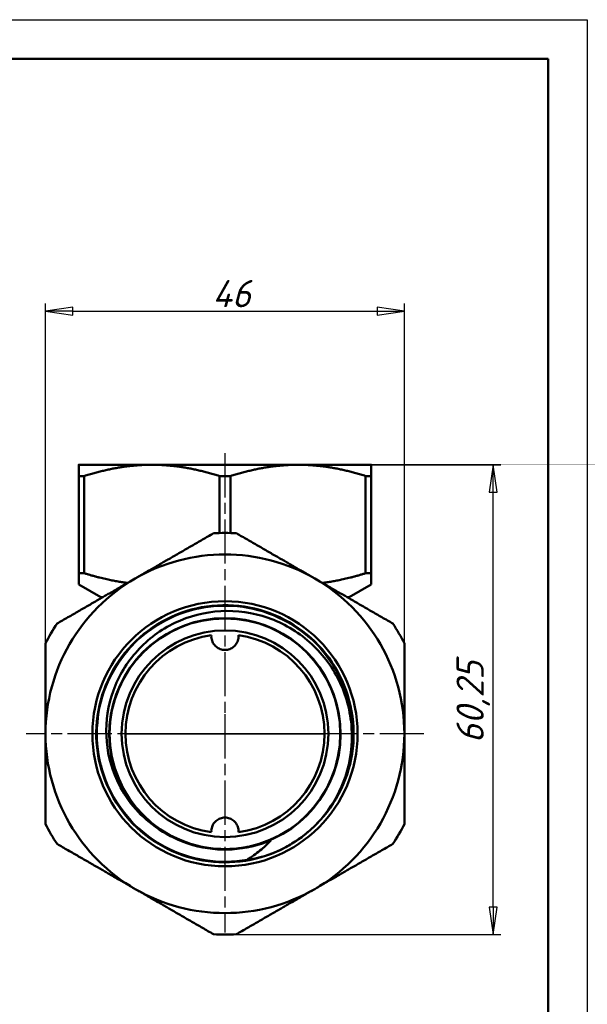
# Model space of a CAD drawing. Header units: millimetres. Extents: x -127 to 748, y -69 to 356.
# Tile 15 of 16: x 137 to 210, y 171 to 297. Entities that reach past the tile are written whole.
import ezdxf

# ---------------------------------------------------------------- set-up
doc = ezdxf.new("R2010")
doc.units = ezdxf.units.MM
doc.linetypes.add('CHAIN', pattern=[0.7087, 0.4724, -0.0591, 0.1181, -0.0591])
for name, color, linetype, lineweight in [('Видимые тонкие (ГОСТ)', 7, 'Continuous', 35), ('Видимый контур (ГОСТ)', 7, 'Continuous', 50), ('Кромка (ГОСТ)', 7, 'Continuous', 50), ('Маркер центра (ГОСТ)', 7, 'Continuous', 25), ('Размер (ГОСТ)', 7, 'Continuous', 25)]:
    doc.layers.add(name, color=color, linetype=linetype, lineweight=lineweight)
doc.styles.add('Обычный текст (ГОСТ)', font='GOST Common Italic.ttf')
doc.dimstyles.new('Обычный (ГОСТ)', dxfattribs={"dimtxt": 3.5, "dimasz": 3.5, "dimexe": 1, "dimexo": 0, "dimgap": 0.5, "dimtad": 1, "dimrnd": 1e-08, "dimtxsty": 'Обычный текст (ГОСТ)', "dimblk": 'Filled-1', "dimcen": 0.09, "dimdle": 15, "dimclrd": 256, "dimclre": 256, "dimclrt": 256, "dimazin": 2, "dimtfac": 0.714286, "dimtdec": 3, "dimtmove": 0, "dimatfit": 3, "dimfxl": 1, "dimtolj": 1, "dimlwd": 25, "dimlwe": 25, "dimarcsym": 0})

# ---------------------------------------------------------------- blocks, each defined once
blk = doc.blocks.new('Рамки ГОСТ_ граница 297x210')
at = {"layer": 'Кромка (ГОСТ)', "lineweight": 25}
for p, q in [((0, 297), (210, 297)), ((210, 297), (210, 0))]:
    blk.add_line(p, q, dxfattribs=at)
at = {"layer": 'Кромка (ГОСТ)'}
for p, q in [((205, 292), (20, 292)), ((205, 5), (205, 292))]:
    blk.add_line(p, q, dxfattribs=at)
blk = doc.blocks.new('Filled-1')
at = {"color": 0}
for p, q in [((0, 0), (-1, 0.143)), ((-1, 0.143), (-1, -0.143)), ((-1, 0), (0, 0)), ((-1, -0.143), (0, 0))]:
    blk.add_line(p, q, dxfattribs=at)
at = {"color": 0, "flags": 128}
blk.add_lwpolyline([(-1, -0.143), (0, 0), (-1, 0.143), (-1, -0.143)], dxfattribs=at)
at = {"color": 0}
blk.add_solid([(-1, -0.143), (0, 0), (-1, 0.143), (-1, -0.143)], dxfattribs=at)
blk = doc.blocks.new('*D11')
at = {"layer": 'Defpoints', "color": 0, "linetype": 'Continuous', "transparency": 16777216}
for p in [(172.93, 239.92), (197.93, 239.92), (163.56, 179.67)]:
    blk.add_point(p, dxfattribs=at)
at = {"layer": 'Размер (ГОСТ)', "linetype": 'Continuous', "lineweight": 25, "transparency": 16777216}
for p, q in [((172.93, 239.92), (198.93, 239.92)), ((197.93, 183.17), (197.93, 236.42)), ((163.56, 179.67), (198.93, 179.67))]:
    blk.add_line(p, q, dxfattribs=at)
at = {"layer": 'Размер (ГОСТ)', "linetype": 'Continuous', "lineweight": 25, "transparency": 16777216, "xscale": 3.5, "yscale": 3.5, "zscale": 3.5}
for p, rotation in [((197.93, 239.92), 90), ((197.93, 179.67), 270)]:
    blk.add_blockref('Filled-1', p, dxfattribs=dict(at, rotation=rotation))
at = {"layer": 'Размер (ГОСТ)', "linetype": 'Continuous', "lineweight": 25, "transparency": 16777216, "insert": (193.23, 204.2), "char_height": 3.5, "attachment_point": 1, "rotation": 90, "style": 'Обычный текст (ГОСТ)'}
blk.add_mtext('\\A1;60,25', dxfattribs=at)
blk = doc.blocks.new('*D14')
at = {"layer": 'Defpoints', "color": 0, "linetype": 'Continuous', "transparency": 16777216}
for p in [(186.56, 259.62), (140.56, 217), (186.56, 217)]:
    blk.add_point(p, dxfattribs=at)
at = {"layer": 'Размер (ГОСТ)', "linetype": 'Continuous', "lineweight": 25, "transparency": 16777216}
for p, q in [((140.56, 217), (140.56, 260.62)), ((186.56, 217), (186.56, 260.62)), ((144.06, 259.62), (183.06, 259.62))]:
    blk.add_line(p, q, dxfattribs=at)
at = {"layer": 'Размер (ГОСТ)', "linetype": 'Continuous', "lineweight": 25, "transparency": 16777216, "xscale": 3.5, "yscale": 3.5, "zscale": 3.5, "rotation": 180}
blk.add_blockref('Filled-1', (140.56, 259.62), dxfattribs=at)
at = {"layer": 'Размер (ГОСТ)', "linetype": 'Continuous', "lineweight": 25, "transparency": 16777216, "xscale": 3.5, "yscale": 3.5, "zscale": 3.5}
blk.add_blockref('Filled-1', (186.56, 259.62), dxfattribs=at)
at = {"layer": 'Размер (ГОСТ)', "linetype": 'Continuous', "lineweight": 25, "transparency": 16777216, "insert": (161.93, 263.62), "char_height": 3.5, "attachment_point": 1, "style": 'Обычный текст (ГОСТ)'}
blk.add_mtext('\\A1;46', dxfattribs=at)

msp = doc.modelspace()

# ---------------------------------------------------------------- linework, layer by layer
at = {"layer": 'Видимые тонкие (ГОСТ)'}
msp.add_line((150.805, 205.429), (176.305, 205.429), dxfattribs=at)
for points, knots in [([(166.438, 189.291), (162.852, 188.65), (159.056, 189.249), (155.843, 190.964), (152.63, 192.678), (150.019, 195.496), (148.555, 198.83), (147.091, 202.163), (146.782, 205.99), (147.692, 209.515), (148.602, 213.038), (150.724, 216.237), (153.618, 218.444), (156.51, 220.651), (160.154, 221.853), (163.792, 221.8), (167.429, 221.748), (171.036, 220.441), (173.863, 218.153), (176.689, 215.866), (178.718, 212.611), (179.527, 209.066), (180.216, 206.053), (180.019, 202.846), (178.99, 199.932)], [2.9647387, 2.9647387, 2.9647387, 2.9647387, 3.6317309, 3.6317309, 3.6317309, 4.2985147, 4.2985147, 4.2985147, 4.9650938, 4.9650938, 4.9650938, 5.6314723, 5.6314723, 5.6314723, 6.2976538, 6.2976538, 6.2976538, 6.9636422, 6.9636422, 6.9636422, 7.6294414, 7.6294414, 7.6294414, 8.1954881, 8.1954881, 8.1954881, 8.1954881]), ([(169.429, 191.72), (166.307, 190.381), (162.721, 190.154), (159.456, 191.089), (157.724, 191.584), (156.089, 192.404), (154.646, 193.48)], [2.7365121, 2.7365121, 2.7365121, 2.7365121, 3.4202367, 3.4202367, 3.4202367, 3.782671, 3.782671, 3.782671, 3.782671])]:
    msp.add_open_spline(points, degree=3, knots=knots, dxfattribs=at)
at = {"layer": 'Видимый контур (ГОСТ)'}
for p, q in [((154.18, 239.919), (144.805, 239.919)), ((172.93, 239.919), (154.18, 239.919)), ((182.305, 239.919), (172.93, 239.919)), ((144.805, 238.475), (145.52, 238.475)), ((144.805, 238.475), (144.805, 226.007)), ((145.52, 238.475), (145.52, 226.007)), ((162.84, 238.475), (164.27, 238.475)), ((162.84, 238.475), (162.84, 231.159)), ((164.27, 238.475), (164.27, 231.159)), ((181.59, 238.475), (182.305, 238.475)), ((181.59, 238.475), (181.59, 226.007)), ((182.305, 238.475), (182.305, 226.007)), ((145.52, 226.007), (144.805, 226.007)), ((144.805, 224.564), (144.805, 226.007)), ((182.305, 226.007), (181.59, 226.007)), ((182.305, 226.007), (182.305, 224.564)), ((147.655, 222.919), (144.805, 224.564)), ((179.455, 222.919), (182.305, 224.564)), ((147.655, 222.919), (147.866, 222.919)), ((147.655, 222.919), (147.655, 222.797)), ((179.244, 222.919), (179.455, 222.919)), ((179.455, 222.919), (179.455, 222.797))]:
    msp.add_line(p, q, dxfattribs=at)
for radius in [17, 14.788, 14.788, 13.25]:
    msp.add_circle((163.555, 205.419), radius, dxfattribs=at)
for radius, start, end in [(25.75, 86.72135, 93.27865), (23, 60, 120), (23, 120, 180), (23, 0, 60), (14.828, 289.66027, 250.66759), (25.75, 146.72135, 153.27865), (25.75, 26.72135, 33.27865), (12.75, 97.86709, 262.13291), (12.75, 277.86709, 82.13291), (23, 180, 240), (23, 300, 0), (25.75, 206.72135, 213.27865), (25.75, 326.72135, 333.27865), (16.5, 298.28601, 301.31061), (23, 240, 300), (25.75, 266.72135, 273.27865)]:
    msp.add_arc((163.555, 205.419), radius, start, end, dxfattribs=at)
for points, weights in [([(144.805, 238.475), (144.805, 239.919), (144.805, 239.919)], [1.01127330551, 1.03860075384, 1]), ([(154.18, 239.919), (150.121, 239.919), (145.52, 238.475)], [1, 1.03860075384, 1.01127330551]), ([(162.84, 238.475), (158.24, 239.919), (154.18, 239.919)], [1.01127330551, 1.03860075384, 1]), ([(172.93, 239.919), (168.871, 239.919), (164.27, 238.475)], [1, 1.03860075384, 1.01127330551]), ([(181.59, 238.475), (176.99, 239.919), (172.93, 239.919)], [1.01127330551, 1.03860075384, 1]), ([(182.305, 239.919), (182.305, 239.919), (182.305, 238.475)], [1, 1.03860075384, 1.01127330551]), ([(152.055, 225.337), (156.786, 228.069), (162.082, 231.126)], [1, 1.03740226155, 1.01549453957]), ([(165.028, 231.126), (170.324, 228.069), (175.055, 225.337)], [1.01549453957, 1.03740226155, 1]), ([(142.028, 219.548), (147.324, 222.606), (152.055, 225.337)], [1.01549453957, 1.03740226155, 1]), ([(145.52, 226.007), (148.438, 225.092), (151.059, 224.762)], [1.0221815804, 1.06436951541, 1.0804394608]), ([(175.055, 225.337), (179.786, 222.606), (185.082, 219.548)], [1, 1.03740226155, 1.01549453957]), ([(176.051, 224.762), (178.673, 225.092), (181.59, 226.007)], [1.0804394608, 1.06436951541, 1.0221815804]), ([(140.555, 205.419), (140.555, 210.881), (140.555, 216.997)], [1, 1.03740226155, 1.01549453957]), ([(186.555, 216.997), (186.555, 210.881), (186.555, 205.419)], [1.01549453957, 1.03740226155, 1]), ([(140.555, 193.84), (140.555, 199.956), (140.555, 205.419)], [1.01549453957, 1.03740226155, 1]), ([(186.555, 205.419), (186.555, 199.956), (186.555, 193.84)], [1, 1.03740226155, 1.01549453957]), ([(152.055, 185.5), (147.324, 188.231), (142.028, 191.289)], [1, 1.03740226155, 1.01549453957]), ([(185.082, 191.289), (179.786, 188.231), (175.055, 185.5)], [1.01549453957, 1.03740226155, 1]), ([(162.082, 179.711), (156.786, 182.769), (152.055, 185.5)], [1.01549453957, 1.03740226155, 1]), ([(175.055, 185.5), (170.324, 182.769), (165.028, 179.711)], [1, 1.03740226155, 1.01549453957])]:
    msp.add_rational_spline(points, weights, degree=2, dxfattribs=at)
for points, knots in [([(171.374, 190.889), (168.15, 189.154), (164.338, 188.535), (160.73, 189.162), (157.124, 189.789), (153.745, 191.656), (151.295, 194.376), (148.846, 197.095), (147.341, 200.649), (147.093, 204.3), (146.845, 207.95), (147.855, 211.674), (149.912, 214.699), (151.969, 217.722), (155.06, 220.029), (158.545, 221.139), (162.028, 222.25), (165.883, 222.158), (169.309, 220.883), (172.735, 219.608), (175.711, 217.159), (177.622, 214.043), (179.532, 210.928), (180.364, 207.166), (179.947, 203.535), (179.53, 199.906), (177.867, 196.432), (175.302, 193.831), (174.352, 192.869), (173.282, 192.029), (172.127, 191.328)], [2.6479087, 2.6479087, 2.6479087, 2.6479087, 3.3136619, 3.3136619, 3.3136619, 3.9792085, 3.9792085, 3.9792085, 4.6445523, 4.6445523, 4.6445523, 5.3096971, 5.3096971, 5.3096971, 5.9746467, 5.9746467, 5.9746467, 6.6394049, 6.6394049, 6.6394049, 7.3039756, 7.3039756, 7.3039756, 7.9683624, 7.9683624, 7.9683624, 8.6325691, 8.6325691, 8.6325691, 8.8783047, 8.8783047, 8.8783047, 8.8783047]), ([(154.641, 193.473), (153.584, 194.226), (152.629, 195.113), (150.968, 197.118), (150.27, 198.227), (148.898, 201.204), (148.432, 203.139), (148.265, 207.096), (148.571, 209.08), (149.929, 212.836), (150.975, 214.57), (153.681, 217.554), (155.32, 218.772), (158.987, 220.52), (160.982, 221.028), (165.072, 221.255), (167.128, 220.965), (171.03, 219.61), (172.837, 218.553), (175.958, 215.796), (177.238, 214.118), (179.094, 210.352), (179.646, 208.298), (179.935, 204.075), (179.663, 201.948), (178.992, 199.932)], [-6.9328416, -6.9328416, -6.9328416, -6.9328416, -6.5427091, -6.5427091, -6.1503261, -6.1503261, -5.5577591, -5.5577591, -4.9601975, -4.9601975, -4.357642, -4.357642, -3.7500936, -3.7500936, -3.1375532, -3.1375532, -2.5200215, -2.5200215, -1.8974996, -1.8974996, -1.2699881, -1.2699881, -0.6374879, -0.6374879, 0, 0, 0, 0]), ([(161.81, 218.049), (161.8, 217.921), (161.805, 217.794), (161.822, 217.674), (161.85, 217.475), (161.917, 217.268), (162.123, 216.891), (162.263, 216.721), (162.565, 216.462), (162.748, 216.351), (163.144, 216.205), (163.356, 216.169), (163.555, 216.169)], [-0.03790479, -0.03790479, -0.03790479, -0.03790479, 0, 0, 0, 0.06214018, 0.06214018, 0.12428037, 0.12428037, 0.18391973, 0.18391973, 0.24355909, 0.24355909, 0.24355909, 0.24355909]), ([(163.555, 216.169), (163.754, 216.169), (163.967, 216.205), (164.362, 216.351), (164.545, 216.462), (164.848, 216.721), (164.988, 216.891), (165.194, 217.268), (165.26, 217.475), (165.305, 217.794), (165.31, 217.921), (165.3, 218.049)], [0.24355909, 0.24355909, 0.24355909, 0.24355909, 0.30319844, 0.30319844, 0.3628378, 0.3628378, 0.42497799, 0.42497799, 0.48711817, 0.48711817, 0.52502297, 0.52502297, 0.52502297, 0.52502297]), ([(178.992, 199.932), (178.408, 198.175), (177.517, 196.53), (175.188, 193.583), (173.752, 192.31), (172.13, 191.322)], [-1.1258846, -1.1258846, -1.1258846, -1.1258846, -0.5700121, -0.5700121, 0, 0, 0, 0]), ([(163.555, 194.669), (163.356, 194.669), (163.144, 194.633), (162.748, 194.486), (162.565, 194.375), (162.263, 194.116), (162.123, 193.946), (161.917, 193.569), (161.85, 193.362), (161.805, 193.043), (161.8, 192.916), (161.81, 192.789)], [0.24355909, 0.24355909, 0.24355909, 0.24355909, 0.30319844, 0.30319844, 0.3628378, 0.3628378, 0.42497799, 0.42497799, 0.48711817, 0.48711817, 0.52502297, 0.52502297, 0.52502297, 0.52502297]), ([(165.3, 192.789), (165.31, 192.916), (165.305, 193.043), (165.288, 193.164), (165.26, 193.362), (165.194, 193.569), (164.988, 193.946), (164.848, 194.116), (164.545, 194.375), (164.362, 194.486), (163.967, 194.633), (163.754, 194.669), (163.555, 194.669)], [-0.03790479, -0.03790479, -0.03790479, -0.03790479, 0, 0, 0, 0.06214018, 0.06214018, 0.12428037, 0.12428037, 0.18391973, 0.18391973, 0.24355909, 0.24355909, 0.24355909, 0.24355909]), ([(158.646, 191.427), (158.804, 191.375), (158.965, 191.324), (160.586, 190.844), (162.084, 190.626), (163.597, 190.631)], [0.20332295, 0.20332295, 0.20332295, 0.20332295, 0.23357322, 0.23357322, 0.49749848, 0.49749848, 0.49749848, 0.49749848]), ([(163.597, 190.631), (165.11, 190.635), (166.607, 190.861), (168.225, 191.35), (168.387, 191.402), (168.544, 191.455)], [0, 0, 0, 0, 0.45385532, 0.45385532, 0.50596348, 0.50596348, 0.50596348, 0.50596348]), ([(171.374, 190.889), (169.301, 189.776), (167.549, 189.427), (166.723, 189.292), (166.566, 189.274), (166.472, 189.272), (166.454, 189.272), (166.439, 189.275), (166.436, 189.275), (166.432, 189.277), (166.431, 189.278), (166.43, 189.279), (166.429, 189.279), (166.429, 189.28), (166.429, 189.28), (166.428, 189.281), (166.429, 189.282), (166.429, 189.283), (166.43, 189.284), (166.432, 189.287), (166.434, 189.289), (166.438, 189.291)], [-0.11145655, -0.11145655, -0.11145655, -0.11145655, -0.03439743, -0.03439743, -0.0089669, -0.0089669, -0.00425692, -0.00425692, -0.00295011, -0.00295011, -0.00241886, -0.00241886, -0.00211815, -0.00211815, -0.00186981, -0.00186981, -0.00158914, -0.00158914, -0.00115033, -0.00115033, 0, 0, 0, 0]), ([(166.438, 189.291), (166.997, 189.637), (167.534, 190.017), (168.533, 190.831), (168.997, 191.261), (169.429, 191.72)], [-0.39583483, -0.39583483, -0.39583483, -0.39583483, -0.19411851, -0.19411851, 0, 0, 0, 0]), ([(169.429, 191.72), (169.43, 191.721), (169.432, 191.723), (169.433, 191.725), (169.434, 191.727), (169.435, 191.729), (169.435, 191.729), (169.435, 191.731), (169.435, 191.731), (169.434, 191.732), (169.434, 191.732), (169.433, 191.733), (169.432, 191.734), (169.429, 191.735), (169.427, 191.735), (169.416, 191.735), (169.403, 191.733), (169.342, 191.72), (169.267, 191.696), (169.016, 191.613), (168.803, 191.539), (168.544, 191.455)], [-0.82677812, -0.82677812, -0.82677812, -0.82677812, -0.8199137, -0.8199137, -0.81477475, -0.81477475, -0.81184108, -0.81184108, -0.80957221, -0.80957221, -0.80712024, -0.80712024, -0.8034675, -0.8034675, -0.79642858, -0.79642858, -0.76736631, -0.76736631, -0.67846223, -0.67846223, -0.52480818, -0.52480818, -0.52480818, -0.52480818])]:
    msp.add_open_spline(points, degree=3, knots=knots, dxfattribs=at)
msp.add_open_spline([(158.646, 191.427), (157.218, 191.908), (155.872, 192.597), (154.641, 193.473)], degree=3, dxfattribs=at)
at = {"layer": 'Маркер центра (ГОСТ)', "linetype": 'CHAIN', "ltscale": 11.993792}
for p, q in [((163.555, 241.4), (163.555, 202.919)), ((163.555, 207.919), (163.555, 179.919)), ((166.055, 205.419), (138.055, 205.419)), ((189.055, 205.419), (161.055, 205.419))]:
    msp.add_line(p, q, dxfattribs=at)
at = {"layer": 'Маркер центра (ГОСТ)', "linetype": 'CHAIN', "ltscale": 2.777527}
for p, q in [((163.555, 207.919), (163.555, 202.919)), ((163.555, 207.919), (163.555, 202.919)), ((166.055, 205.419), (161.055, 205.419)), ((166.055, 205.419), (161.055, 205.419))]:
    msp.add_line(p, q, dxfattribs=at)

# ---------------------------------------------------------------- block references
msp.add_blockref('Рамки ГОСТ_ граница 297x210', (0, 0))

# ---------------------------------------------------------------- dimensions: what is measured, and where the dimension line sits
at = {"layer": 'Размер (ГОСТ)', "linetype": 'Continuous', "lineweight": 25}
dim = msp.add_linear_dim(base=(186.555, 259.618), p1=(140.555, 216.997), p2=(186.555, 216.997), dimstyle='Обычный (ГОСТ)', override={"dimgap": 0.5, "dimdec": 2, "dimtol": 0, "dimlim": 0, "dimtp": 0, "dimtm": 0, "dimtdec": 3, "dimtofl": 0, "dimatfit": 1}, dxfattribs=at)
dim.commit()
dim.dimension.update_dxf_attribs({"geometry": '*D14', "text_midpoint": (164.426, 259.618), "dimtype": 160})
dim = msp.add_linear_dim(base=(197.93, 239.919), p1=(163.555, 179.669), p2=(172.93, 239.919), angle=270, dimstyle='Обычный (ГОСТ)', override={"dimgap": 0.5, "dimdec": 2, "dimtol": 0, "dimlim": 0, "dimtp": 0, "dimtm": 0, "dimtdec": 3, "dimtofl": 0, "dimatfit": 1}, dxfattribs=at)
dim.commit()
dim.dimension.update_dxf_attribs({"geometry": '*D11', "text_midpoint": (197.93, 209.794), "dimtype": 160})

doc.saveas('drawing.dxf')
